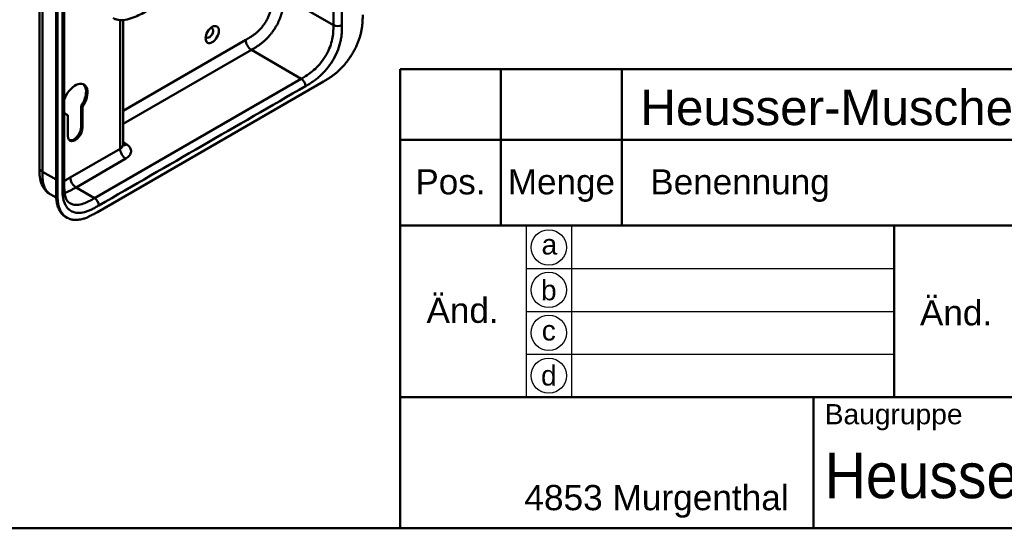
# Model space of a CAD drawing. Header units: millimetres. Extents: x 20 to 833, y 20 to 574.
# Tile 7 of 19: x 365 to 560, y 20 to 121. Entities that reach past the tile are written whole.
import ezdxf
from ezdxf.enums import TextEntityAlignment as Align

# ---------------------------------------------------------------- set-up
doc = ezdxf.new("R2010")
doc.units = ezdxf.units.MM
doc.header["$LTSCALE"] = 2
for name, color, linetype, lineweight in [('Sichtbare Kanten(DIN)', 7, 'Continuous', 50), ('Sichtbare tangentiale Kanten(DIN)', 7, 'Continuous', 50), ('Skizziergeometrie(DIN)', 7, 'Continuous', 50), ('Skizzierlinie(DIN)', 7, 'Continuous', 25), ('Symbole(DIN)', 7, 'Continuous', 25)]:
    doc.layers.add(name, color=color, linetype=linetype, lineweight=lineweight)
doc.styles.add('Aktuell-DIN', font='arial.ttf')
doc.styles.add('Textstil10', font='arial.ttf')
doc.styles.add('Textstil41', font='arial.ttf', dxfattribs={"width": 0.8})
doc.styles.add('Textstil83', font='arial.ttf', dxfattribs={"width": 0.8})

# ---------------------------------------------------------------- blocks, each defined once
blk = doc.blocks.new('Ränder Standardrahmen')
at = {"layer": 'Skizziergeometrie(DIN)', "flags": 128}
blk.add_lwpolyline([(10, 10), (10, 287), (410, 287), (410, 10), (10, 10)], dxfattribs=at)
blk = doc.blocks.new('Schriftfelder Heusser')
at = {"layer": 'Skizziergeometrie(DIN)'}
for p, q in [((101, 229.917), (101, 236.917)), ((101, 236.917), (291, 236.917)), ((111, 229.917), (111, 236.917)), ((123, 229.917), (123, 236.917)), ((101, 191.417), (101, 229.917)), ((101, 229.917), (291, 229.917)), ((111, 229.917), (111, 221.417)), ((123, 229.917), (123, 221.417)), ((101, 221.417), (291, 221.417)), ((150, 221.417), (150, 204.417)), ((101, 204.417), (291, 204.417)), ((142, 204.417), (142, 191.417)), ((291, 191.417), (101, 191.417))]:
    blk.add_line(p, q, dxfattribs=at)
at = {"layer": 'Skizzierlinie(DIN)'}
for p, q in [((113.5, 221.417), (113.5, 204.417)), ((118, 221.417), (118, 204.417)), ((113.5, 217.167), (150, 217.167)), ((113.5, 212.917), (150, 212.917)), ((113.5, 208.667), (150, 208.667))]:
    blk.add_line(p, q, dxfattribs=at)
for centre in [(115.75, 219.25), (115.75, 215.042), (115.75, 210.792), (115.75, 206.542)]:
    blk.add_circle(centre, 1.75, dxfattribs=at)
at = {"layer": 'Symbole(DIN)', "color": 179, "true_color": 0x262659, "style": 'Aktuell-DIN'}
for s, insert, char_height, attachment_point in [('Pos.', (106, 227), 2.4892, 2), ('Menge', (117, 227), 2.4892, 2), ('Benennung', (125.812, 225.376), 2.4892, 4), ('\\fArial|b0|i0;a', (115.807, 219.533), 2, 5), ('\\fArial|b0|i0;b', (115.75, 215), 2, 5), ('\\fArial|b0|i0;c', (115.75, 211.009), 2, 5), ('\\fArial|b0|i0;d', (115.755, 206.548), 2, 5), ('\\fArial|b0|i0;\\H2.0000;Baugruppe', (143.103, 203.726), 2, 1), ('\\fArial|b0|i0;\\H2.5000;4853 Murgenthal', (113.326, 192.456), 2.5, 7)]:
    blk.add_mtext(s, dxfattribs=dict(at, insert=insert, char_height=char_height, attachment_point=attachment_point))
at = {"layer": 'Symbole(DIN)', "color": 179, "true_color": 0x262659, "char_height": 2.4892, "width": 12.3494, "attachment_point": 5, "style": 'Aktuell-DIN'}
for insert in [(107.206, 213.004), (156.124, 212.759)]:
    blk.add_mtext('Änd.', dxfattribs=dict(at, insert=insert))
at = {"layer": 'Symbole(DIN)', "color": 7, "insert": (143.103, 196.617), "char_height": 4.5, "width": 90.17997, "attachment_point": 4, "style": 'Aktuell-DIN'}
blk.add_mtext('\\fArial|b0|i0;\\W0.90;\\H4.5000;Heusser-Muschel Serie 9  EN179', dxfattribs=at)
at = {"layer": 'Symbole(DIN)', "color": 179, "true_color": 0x262659, "style": 'Textstil10'}
blk.add_attdef('ERSTELLUNGSDATUM_001', (217.042, 218.291), '', height=2, dxfattribs=at)
at = {"layer": 'Symbole(DIN)', "color": 179, "true_color": 0x262659}
for tag, height, style, p in [('AUTOR', 2.489, 'Aktuell-DIN', (240.035, 219.263)), ('KONTROLLDATUM', 2, 'Textstil10', (217.417, 215.038)), ('KONTROLLIERT_VON', 2, 'Textstil10', (239.981, 215.054))]:
    blk.add_attdef(tag, text='', height=height, dxfattribs=dict(at, style=style)).set_placement(p, align=Align.MIDDLE_LEFT)
at = {"layer": 'Symbole(DIN)', "color": 7, "style": 'Textstil83', "width": 0.8}
blk.add_attdef('Anfänglicher_Ansichtsmaßstab_001', (281.568, 213.345), '', height=2.3, dxfattribs=at)
at = {"layer": 'Symbole(DIN)', "color": 179, "true_color": 0x262659, "style": 'Textstil10'}
blk.add_attdef('PROJEKT', text='', height=2, dxfattribs=at).set_placement((217.773, 209.719), align=Align.BOTTOM_LEFT)
at = {"layer": 'Symbole(DIN)', "color": 7, "style": 'Textstil41', "width": 0.8}
blk.add_attdef('STATUS', text='', height=5, dxfattribs=at).set_placement((284.526, 195.865), align=Align.MIDDLE_CENTER)

msp = doc.modelspace()

# ---------------------------------------------------------------- linework, layer by layer
at = {"layer": 'Sichtbare Kanten(DIN)'}
for p, q in [((371.796, 87), (371.796, 149.521)), ((372.07, 149.362), (372.07, 86.841)), ((373.412, 150.097), (373.412, 88.229)), ((385.08, 120.731), (385.08, 96.045)), ((380.001, 82.672), (424.826, 108.552)), ((377.048, 103.527), (376.765, 103.691)), ((376.765, 99.584), (376.765, 103.691)), ((377.048, 103.527), (377.048, 99.421)), ((374.163, 101.862), (373.88, 102.025)), ((374.163, 97.755), (374.163, 101.862)), ((368.514, 91.495), (368.514, 91.495)), ((373.412, 88.229), (373.412, 88.229)), ((371.83, 85.532), (370.649, 86.214)), ((373.979, 81.554), (373.704, 81.713))]:
    msp.add_line(p, q, dxfattribs=at)
msp.add_ellipse((402.759, 117.857), major_axis=(0.93, 1.611), ratio=0.5773503, dxfattribs=at)
for centre, major_axis, start_param, end_param in [((402.193, 118.184), (-0.53, -0.918), 5.8272799, 9.8806834), ((375.606, 104.956), (1.72, 2.979), 4.5617594, 8.1930804), ((375.323, 105.12), (1.72, 2.979), 4.5617594, 6.2008707), ((375.606, 104.956), (-1.72, -2.979), 5.9440865, 6.4337352), ((375.323, 105.12), (-1.72, -2.979), 0.0823146, 0.1505499), ((375.323, 98.751), (-1.02, -1.767), 0.1390965, 2.3561945), ((375.606, 98.588), (-1.02, -1.767), 5.4977871, 8.6393798)]:
    msp.add_ellipse(centre, major_axis=major_axis, ratio=0.5773503, start_param=start_param, end_param=end_param, dxfattribs=at)
for points, knots in [([(368.514, 91.495), (368.514, 102.382), (368.514, 113.269), (368.514, 133.891), (368.514, 143.627), (368.514, 153.363)], [0, 0, 0, 0, 10, 10, 18.9431402, 18.9431402, 18.9431402, 18.9431402]), ([(430.023, 148.164), (430.023, 148.164), (430.023, 148.163), (430.023, 148.162), (430.023, 148.162), (430.023, 148.161), (430.023, 148.16), (430.024, 148.159), (430.024, 148.158), (430.024, 148.156), (430.024, 148.155), (430.025, 148.153), (430.025, 148.152), (430.026, 148.148), (430.026, 148.146), (430.027, 148.139), (430.028, 148.135), (430.03, 148.121), (430.032, 148.112), (430.037, 148.077), (430.041, 148.053), (430.054, 147.958), (430.06, 147.891), (430.073, 147.624), (430.058, 147.431), (429.943, 146.872), (429.773, 146.513), (429.256, 145.803), (428.884, 145.451), (427.917, 144.712), (427.282, 144.339), (425.089, 143.06), (423.528, 142.152), (417.286, 138.518), (412.605, 135.792), (404.412, 131.021), (400.901, 128.976), (394.757, 125.398), (392.192, 123.827), (388.63, 121.874), (387.72, 121.43), (386.188, 120.928), (385.622, 120.774), (384.74, 120.704), (384.426, 120.711), (383.963, 120.79), (383.804, 120.83), (383.572, 120.911), (383.495, 120.942), (383.38, 120.995), (383.341, 121.014), (383.283, 121.044), (383.263, 121.055), (383.234, 121.071), (383.223, 121.077), (383.208, 121.086), (383.202, 121.089), (383.194, 121.094), (383.191, 121.095), (383.187, 121.098), (383.185, 121.099), (383.183, 121.1), (383.181, 121.101), (383.18, 121.102)], [0, 0, 0, 0, 0.0008117, 0.0008117, 0.0011592, 0.0011592, 0.0017086, 0.0017086, 0.0022596, 0.0022596, 0.0029701, 0.0029701, 0.004051, 0.004051, 0.005946, 0.005946, 0.0097837, 0.0097837, 0.0188993, 0.0188993, 0.0449419, 0.0449419, 0.1230407, 0.1230407, 0.3578757, 0.3578757, 0.8193929, 0.8193929, 1.3414276, 1.3414276, 2.0162872, 2.0162872, 3.6785437, 3.6785437, 8.6653128, 8.6653128, 12.4053896, 12.4053896, 15.210451, 15.210451, 16.0853725, 16.0853725, 16.5548501, 16.5548501, 16.8094733, 16.8094733, 16.9447978, 16.9447978, 17.0140762, 17.0140762, 17.0490936, 17.0490936, 17.0668166, 17.0668166, 17.075861, 17.075861, 17.0805366, 17.0805366, 17.0829861, 17.0829861, 17.0842741, 17.0842741, 17.0856208, 17.0856208, 17.0856208, 17.0856208]), ([(424.826, 108.552), (424.942, 108.619), (425.229, 108.786), (425.604, 109.013), (426.036, 109.289), (426.384, 109.525), (426.819, 109.843), (427.168, 110.116), (427.601, 110.482), (427.945, 110.795), (428.369, 111.212), (428.702, 111.565), (429.109, 112.03), (429.425, 112.419), (429.806, 112.924), (430.098, 113.343), (430.446, 113.88), (430.708, 114.321), (431.015, 114.88), (431.242, 115.333), (431.502, 115.903), (431.69, 116.36), (431.899, 116.929), (432.045, 117.381), (432.201, 117.939), (432.305, 118.379), (432.41, 118.919), (432.475, 119.341), (432.534, 119.857), (432.565, 120.259), (432.588, 120.749), (432.598, 121.229), (432.599, 121.602), (432.598, 121.787)], [0.01304212, 0.01304212, 0.01304212, 0.01304212, 0.04166717, 0.08333381, 0.10416714, 0.14583378, 0.1666671, 0.20833375, 0.22916707, 0.27083371, 0.29166704, 0.33333368, 0.354167, 0.39583365, 0.41666697, 0.45833362, 0.47916694, 0.52083358, 0.54166691, 0.58333355, 0.60416687, 0.64583352, 0.66666684, 0.70833349, 0.72916681, 0.77083345, 0.79166678, 0.83333342, 0.85416674, 0.89583339, 0.91666671, 0.95833335, 0.99999585, 0.99999585, 0.99999585, 0.99999585]), ([(385.08, 96.045), (385.08, 95.972), (385.106, 95.908), (385.109, 95.903), (385.109, 95.902), (385.109, 95.902)], [0, 0, 0, 0, 0.2297393, 0.2297393, 0.2417181, 0.2417181, 0.2417181, 0.2417181]), ([(370.649, 86.214), (370.225, 86.459), (369.848, 86.79), (369.252, 87.556), (369.026, 87.994), (368.687, 88.977), (368.594, 89.537), (368.515, 90.566), (368.514, 91.04), (368.514, 91.495)], [0, 0, 0, 0, 0.4377698, 0.4377698, 0.8693361, 0.8693361, 1.36639, 1.36639, 1.7851402, 1.7851402, 1.7851402, 1.7851402]), ([(373.412, 88.229), (373.412, 87.367), (373.437, 86.527), (373.673, 85.581), (373.775, 85.318), (374.075, 84.783), (374.287, 84.574), (374.528, 84.435)], [0, 0, 0, 0, 0.7931048, 0.7931048, 1.1735129, 1.1735129, 1.7507385, 1.7507385, 1.7507385, 1.7507385]), ([(373.704, 81.713), (373.643, 81.748), (373.461, 81.861), (373.234, 82.039), (372.97, 82.294), (372.776, 82.524), (372.558, 82.842), (372.404, 83.12), (372.236, 83.495), (372.123, 83.816), (372.008, 84.24), (371.936, 84.596), (371.876, 85.012), (371.848, 85.296), (371.826, 85.583), (371.816, 85.777), (371.806, 86.021), (371.801, 86.216), (371.797, 86.462), (371.796, 86.707), (371.796, 86.902), (371.796, 87)], [-0.4787048, -0.4787048, -0.4787048, -0.4787048, -0.45833747, -0.41667129, -0.3958382, -0.35417201, -0.33333892, -0.29167274, -0.27083965, -0.22917346, -0.20834037, -0.16667419, -0.14584109, -0.11459146, -0.10417491, -0.08334182, -0.07292527, -0.05209218, -0.04167563, -0.02084254, -0.00000945, -0.00000945, -0.00000945, -0.00000945]), ([(372.07, 86.841), (372.07, 86.744), (372.07, 86.548), (372.072, 86.303), (372.075, 86.058), (372.08, 85.862), (372.09, 85.619), (372.101, 85.425), (372.122, 85.137), (372.151, 84.854), (372.21, 84.438), (372.282, 84.082), (372.398, 83.658), (372.511, 83.337), (372.678, 82.962), (372.833, 82.683), (373.051, 82.366), (373.244, 82.136), (373.508, 81.881), (373.737, 81.702), (374.043, 81.511), (374.302, 81.386), (374.644, 81.261), (374.93, 81.189), (375.302, 81.131), (375.61, 81.112), (376.006, 81.121), (376.331, 81.155), (376.746, 81.228), (377.084, 81.311), (377.468, 81.431), (377.725, 81.524), (377.984, 81.627), (378.157, 81.701), (378.373, 81.798), (378.545, 81.88), (378.761, 81.987), (378.934, 82.076), (379.192, 82.214), (379.534, 82.403), (379.832, 82.575), (380.001, 82.672)], [0.00000945, 0.00000945, 0.00000945, 0.00000945, 0.02084254, 0.04167563, 0.05209218, 0.07292527, 0.08334182, 0.10417491, 0.11459146, 0.14584109, 0.16667419, 0.20834037, 0.22917346, 0.27083965, 0.29167274, 0.33333892, 0.35417201, 0.3958382, 0.41667129, 0.45833747, 0.47917057, 0.52083675, 0.54166984, 0.58333603, 0.60416912, 0.6458353, 0.66666839, 0.70833458, 0.72916767, 0.77083385, 0.79166695, 0.82291658, 0.83333313, 0.85416622, 0.86458277, 0.88541586, 0.89583241, 0.9166655, 0.92708204, 0.95833168, 0.99999787, 0.99999787, 0.99999787, 0.99999787])]:
    msp.add_open_spline(points, degree=3, knots=knots, dxfattribs=at)
at = {"layer": 'Sichtbare tangentiale Kanten(DIN)'}
for p, q in [((426.8, 144.058), (426.8, 119.746)), ((416.901, 125.462), (426.8, 119.746)), ((384.494, 95.228), (384.494, 120.721)), ((385.08, 102.751), (409.4, 116.793)), ((385.08, 100.138), (410.526, 114.83)), ((410.526, 114.83), (410.532, 114.833)), ((410.526, 114.83), (420.425, 109.114)), ((420.425, 109.114), (379.435, 85.448)), ((377.048, 99.421), (376.765, 99.584)), ((385.838, 96.074), (385.08, 96.595)), ((374.626, 89.531), (384.494, 95.228)), ((375.758, 87.571), (385.626, 93.268)), ((369.1, 90.679), (371.796, 89.123)), ((372.07, 86.841), (371.796, 87)), ((379.435, 85.448), (375.758, 87.571))]:
    msp.add_line(p, q, dxfattribs=at)
for points, degree in [([(369.1, 152.547), (369.1, 121.613), (369.1, 90.679)], 2), ([(373.06, 149.607), (373.06, 128.985), (373.06, 108.362), (373.06, 87.739)], 3), ([(428.497, 119.746), (428.497, 128.216), (428.497, 136.686), (428.497, 145.156)], 3), ([(410.532, 114.833), (412.635, 116.047), (414.662, 117.222), (416.901, 120.957), (416.901, 123.168), (416.901, 125.462)], 5), ([(428.497, 119.746), (428.029, 119.476), (427.269, 119.476), (426.8, 119.746)], 3), ([(409.4, 116.793), (409.4, 116.071), (409.907, 115.194), (410.532, 114.833)], 3), ([(380.283, 83.979), (393.947, 91.867), (407.61, 99.756), (421.274, 107.645)], 3), ([(420.425, 109.114), (420.894, 108.844), (421.274, 108.186), (421.274, 107.645)], 3), ([(384.494, 95.228), (384.883, 95.452), (385.08, 95.748), (385.08, 96.045)], 3), ([(385.838, 96.074), (385.554, 95.937), (385.293, 95.913), (385.085, 95.985)], 3), ([(385.626, 93.268), (385.001, 93.629), (384.494, 94.506), (384.494, 95.228)], 3), ([(369.1, 90.679), (368.71, 90.904), (368.514, 91.2), (368.514, 91.495)], 3), ([(373.412, 88.229), (373.412, 88.052), (373.294, 87.875), (373.06, 87.739)], 3), ([(374.626, 89.531), (374.626, 88.809), (375.133, 87.932), (375.758, 87.571)], 3), ([(379.435, 85.448), (379.904, 85.178), (380.283, 84.52), (380.283, 83.979)], 3)]:
    msp.add_open_spline(points, degree=degree, dxfattribs=at)
for points, knots in [([(409.4, 116.793), (409.467, 116.831), (409.533, 116.869), (409.599, 116.907), (409.62, 116.92), (409.642, 116.932), (409.663, 116.945), (409.684, 116.957), (409.706, 116.969), (409.727, 116.982), (409.77, 117.007), (409.812, 117.032), (409.855, 117.057), (409.876, 117.07), (409.897, 117.082), (409.919, 117.095), (409.962, 117.121), (410.005, 117.146), (410.048, 117.172), (410.069, 117.185), (410.091, 117.198), (410.112, 117.211), (410.218, 117.276), (410.326, 117.344), (410.435, 117.413), (410.437, 117.415), (410.439, 117.416), (410.441, 117.417), (410.615, 117.53), (410.782, 117.643), (410.949, 117.765), (410.952, 117.767), (410.954, 117.769), (410.957, 117.771), (411.126, 117.894), (411.294, 118.024), (411.46, 118.163), (411.462, 118.164), (411.463, 118.166), (411.465, 118.167), (411.634, 118.309), (411.802, 118.46), (411.966, 118.62), (411.967, 118.621), (411.968, 118.622), (411.969, 118.623), (412.135, 118.784), (412.299, 118.957), (412.456, 119.137), (412.614, 119.318), (412.768, 119.508), (412.915, 119.705), (413.061, 119.903), (413.202, 120.108), (413.334, 120.319), (413.466, 120.531), (413.592, 120.751), (413.706, 120.973), (413.82, 121.193), (413.926, 121.42), (414.019, 121.646), (414.112, 121.871), (414.195, 122.1), (414.265, 122.324), (414.334, 122.547), (414.393, 122.771), (414.441, 122.991), (414.442, 122.992), (414.442, 122.994), (414.442, 122.996), (414.489, 123.211), (414.525, 123.424), (414.553, 123.633), (414.553, 123.636), (414.554, 123.64), (414.554, 123.643), (414.581, 123.851), (414.6, 124.053), (414.613, 124.262), (414.613, 124.265), (414.613, 124.267), (414.613, 124.27), (414.62, 124.373), (414.624, 124.471), (414.628, 124.571), (414.631, 124.675), (414.633, 124.777), (414.635, 124.878), (414.638, 125.074), (414.638, 125.268), (414.638, 125.462)], [0, 0, 0, 0, 0.0702177, 0.0702177, 0.0702177, 0.0928319, 0.0928319, 0.0928319, 0.1154462, 0.1154462, 0.1154462, 0.1606746, 0.1606746, 0.1606746, 0.1832888, 0.1832888, 0.1832888, 0.228941, 0.228941, 0.228941, 0.251767, 0.251767, 0.251767, 0.363762, 0.363762, 0.363762, 0.3658973, 0.3658973, 0.3658973, 0.5457808, 0.5457808, 0.5457808, 0.5485663, 0.5485663, 0.5485663, 0.730533, 0.730533, 0.730533, 0.7321671, 0.7321671, 0.7321671, 0.9170852, 0.9170852, 0.9170852, 0.9181595, 0.9181595, 0.9181595, 1.1053408, 1.1053408, 1.1053408, 1.2925833, 1.2925833, 1.2925833, 1.479843, 1.479843, 1.479843, 1.6683162, 1.6683162, 1.6683162, 1.8560489, 1.8560489, 1.8560489, 2.0426703, 2.0426703, 2.0426703, 2.2275204, 2.2275204, 2.2275204, 2.2288442, 2.2288442, 2.2288442, 2.4104084, 2.4104084, 2.4104084, 2.4131251, 2.4131251, 2.4131251, 2.5932379, 2.5932379, 2.5932379, 2.5954285, 2.5954285, 2.5954285, 2.684558, 2.684558, 2.684558, 2.7762862, 2.7762862, 2.7762862, 2.9540743, 2.9540743, 2.9540743, 2.9540743]), ([(426.8, 119.746), (426.8, 118.954), (426.786, 118.143), (426.638, 117.293), (426.471, 116.332), (426.137, 115.313), (425.635, 114.325), (425.072, 113.218), (424.312, 112.175), (423.472, 111.334), (422.781, 110.642), (422.041, 110.091), (421.288, 109.625), (421.002, 109.447), (420.713, 109.28), (420.425, 109.114)], [-3.5878945, -3.5878945, -3.5878945, -3.5878945, -2.8454091, -2.8454091, -2.8454091, -2.0068747, -2.0068747, -2.0068747, -1.0669607, -1.0669607, -1.0669607, -0.2943581, -0.2943581, -0.2943581, 0, 0, 0, 0]), ([(421.274, 107.645), (421.335, 107.68), (421.396, 107.715), (421.457, 107.75), (421.514, 107.783), (421.571, 107.816), (421.628, 107.85), (421.656, 107.866), (421.685, 107.883), (421.713, 107.9), (421.797, 107.949), (421.88, 107.999), (421.97, 108.053), (421.972, 108.054), (421.974, 108.056), (421.977, 108.057), (422.227, 108.208), (422.453, 108.351), (422.681, 108.505), (422.685, 108.508), (422.69, 108.511), (422.694, 108.513), (422.926, 108.67), (423.16, 108.839), (423.393, 109.018), (423.395, 109.02), (423.398, 109.022), (423.4, 109.024), (423.634, 109.205), (423.866, 109.397), (424.095, 109.603), (424.097, 109.604), (424.099, 109.606), (424.101, 109.607), (424.562, 110.022), (425.014, 110.49), (425.431, 110.991), (425.851, 111.497), (426.25, 112.054), (426.603, 112.632), (426.957, 113.21), (427.275, 113.828), (427.533, 114.44), (427.791, 115.049), (428.002, 115.68), (428.152, 116.292), (428.153, 116.294), (428.153, 116.295), (428.153, 116.296), (428.228, 116.6), (428.289, 116.903), (428.337, 117.199), (428.338, 117.202), (428.338, 117.204), (428.338, 117.207), (428.386, 117.502), (428.421, 117.794), (428.445, 118.076), (428.445, 118.081), (428.446, 118.086), (428.446, 118.09), (428.469, 118.368), (428.483, 118.639), (428.49, 118.926), (428.49, 118.931), (428.49, 118.935), (428.49, 118.94), (428.497, 119.219), (428.497, 119.483), (428.497, 119.746)], [79.0507351, 79.0507351, 79.0507351, 79.0507351, 79.115326, 79.115326, 79.115326, 79.175852, 79.175852, 79.175852, 79.206115, 79.206115, 79.206115, 79.2947699, 79.2947699, 79.2947699, 79.2969041, 79.2969041, 79.2969041, 79.5442558, 79.5442558, 79.5442558, 79.5487575, 79.5487575, 79.5487575, 79.8000755, 79.8000755, 79.8000755, 79.8025259, 79.8025259, 79.8025259, 80.0549623, 80.0549623, 80.0549623, 80.056924, 80.056924, 80.056924, 80.5656653, 80.5656653, 80.5656653, 81.0782231, 81.0782231, 81.0782231, 81.5913866, 81.5913866, 81.5913866, 82.1026454, 82.1026454, 82.1026454, 82.1037871, 82.1037871, 82.1037871, 82.3575184, 82.3575184, 82.3575184, 82.3596398, 82.3596398, 82.3596398, 82.6121592, 82.6121592, 82.6121592, 82.6164541, 82.6164541, 82.6164541, 82.8648963, 82.8648963, 82.8648963, 82.8687085, 82.8687085, 82.8687085, 83.1106796, 83.1106796, 83.1106796, 83.1106796]), ([(385.626, 93.268), (385.941, 93.45), (386.198, 93.667), (386.376, 93.9), (386.553, 94.134), (386.657, 94.392), (386.677, 94.647), (386.696, 94.903), (386.631, 95.165), (386.489, 95.406), (386.347, 95.648), (386.124, 95.877), (385.838, 96.074)], [0, 0, 0, 0, 0.25, 0.25, 0.25, 0.5, 0.5, 0.5, 0.75, 0.75, 0.75, 1, 1, 1, 1]), ([(369.1, 90.679), (369.1, 90.474), (369.1, 90.262), (369.104, 90.053), (369.108, 89.819), (369.116, 89.587), (369.131, 89.363), (369.148, 89.119), (369.174, 88.883), (369.211, 88.656), (369.249, 88.419), (369.3, 88.192), (369.366, 87.972), (369.433, 87.752), (369.515, 87.542), (369.612, 87.348), (369.71, 87.154), (369.824, 86.975), (369.952, 86.815), (370.081, 86.656), (370.224, 86.515), (370.381, 86.394), (370.466, 86.328), (370.556, 86.268), (370.649, 86.214)], [0, 0, 0, 0, 0.2003325, 0.2003325, 0.2003325, 0.4234176, 0.4234176, 0.4234176, 0.6661657, 0.6661657, 0.6661657, 0.9187023, 0.9187023, 0.9187023, 1.172126, 1.172126, 1.172126, 1.4268172, 1.4268172, 1.4268172, 1.6807052, 1.6807052, 1.6807052, 1.818494, 1.818494, 1.818494, 1.818494]), ([(373.412, 88.867), (373.47, 88.895), (373.529, 88.924), (373.589, 88.955), (373.591, 88.956), (373.593, 88.957), (373.595, 88.958), (373.681, 89.002), (373.765, 89.046), (373.85, 89.092), (373.937, 89.139), (374.025, 89.188), (374.112, 89.236), (374.284, 89.333), (374.455, 89.432), (374.626, 89.531)], [2.52952318, 2.52952318, 2.52952318, 2.52952318, 2.59127074, 2.59127074, 2.59127074, 2.5934316, 2.5934316, 2.5934316, 2.68268716, 2.68268716, 2.68268716, 2.77446448, 2.77446448, 2.77446448, 2.95603247, 2.95603247, 2.95603247, 2.95603247]), ([(373.06, 87.739), (373.06, 87.7), (373.06, 87.661), (373.06, 87.59), (373.06, 87.557), (373.06, 87.492), (373.06, 87.459), (373.061, 87.264), (373.063, 87.102), (373.067, 86.941)], [60.49845366, 60.49845366, 60.49845366, 60.49845366, 60.53427733, 60.53427733, 60.56427219, 60.56427219, 60.59426706, 60.59426706, 60.74424136, 60.74424136, 60.74424136, 60.74424136]), ([(373.067, 86.941), (373.074, 86.649), (373.088, 86.394), (373.111, 86.143), (373.112, 86.139), (373.112, 86.134), (373.112, 86.13), (373.136, 85.875), (373.171, 85.624), (373.219, 85.383), (373.219, 85.381), (373.22, 85.379), (373.22, 85.377), (373.268, 85.136), (373.329, 84.904), (373.404, 84.687), (373.404, 84.686), (373.405, 84.685), (373.405, 84.684), (373.556, 84.246), (373.767, 83.858), (374.024, 83.546), (374.183, 83.354), (374.364, 83.185), (374.563, 83.044)], [60.7442414, 60.7442414, 60.7442414, 60.7442414, 60.9926868, 60.9926868, 60.9926868, 60.9969826, 60.9969826, 60.9969826, 61.2495144, 61.2495144, 61.2495144, 61.2516357, 61.2516357, 61.2516357, 61.5053772, 61.5053772, 61.5053772, 61.5065193, 61.5065193, 61.5065193, 62.0178341, 62.0178341, 62.0178341, 62.3330097, 62.3330097, 62.3330097, 62.3330097]), ([(373.492, 86.464), (373.681, 86.526), (373.873, 86.599), (374.263, 86.767), (374.461, 86.861), (374.848, 87.059), (375.038, 87.161), (375.404, 87.367), (375.582, 87.469), (375.758, 87.571)], [2.80464123, 2.80464123, 2.80464123, 2.80464123, 3.00866328, 3.00866328, 3.21326081, 3.21326081, 3.40499691, 3.40499691, 3.58482796, 3.58482796, 3.58482796, 3.58482796]), ([(379.435, 85.448), (378.691, 85.019), (377.943, 84.603), (377.23, 84.361), (376.361, 84.066), (375.534, 84.02), (374.861, 84.277), (374.745, 84.321), (374.634, 84.374), (374.529, 84.436)], [-3.5878944, -3.5878944, -3.5878944, -3.5878944, -2.8265881, -2.8265881, -2.8265881, -1.8995162, -1.8995162, -1.8995162, -1.7403006, -1.7403006, -1.7403006, -1.7403006]), ([(374.563, 83.044), (374.687, 82.955), (374.818, 82.878), (374.954, 82.812), (375.306, 82.642), (375.706, 82.546), (376.127, 82.525), (376.543, 82.505), (376.995, 82.558), (377.457, 82.678), (377.459, 82.678), (377.46, 82.679), (377.462, 82.679), (377.691, 82.738), (377.924, 82.814), (378.157, 82.903), (378.16, 82.904), (378.162, 82.905), (378.164, 82.906), (378.397, 82.994), (378.631, 83.097), (378.864, 83.208), (378.868, 83.21), (378.872, 83.212), (378.876, 83.214), (379.104, 83.324), (379.33, 83.442), (379.575, 83.576), (379.579, 83.579), (379.583, 83.581), (379.587, 83.583), (379.827, 83.715), (380.055, 83.847), (380.283, 83.979)], [62.3330097, 62.3330097, 62.3330097, 62.3330097, 62.5305174, 62.5305174, 62.5305174, 63.0434936, 63.0434936, 63.0434936, 63.5522372, 63.5522372, 63.5522372, 63.5542072, 63.5542072, 63.5542072, 63.806635, 63.806635, 63.806635, 63.8090669, 63.8090669, 63.8090669, 64.0604029, 64.0604029, 64.0604029, 64.0649103, 64.0649103, 64.0649103, 64.312256, 64.312256, 64.312256, 64.3163273, 64.3163273, 64.3163273, 64.5584117, 64.5584117, 64.5584117, 64.5584117])]:
    msp.add_open_spline(points, degree=3, knots=knots, dxfattribs=at)

# ---------------------------------------------------------------- block references
at = {"xscale": 2, "yscale": 2, "zscale": 2}
for name, p in [('Ränder Standardrahmen', (0, 0)), ('Schriftfelder Heusser', (238, -362.833))]:
    msp.add_blockref(name, p, dxfattribs=at)

# ---------------------------------------------------------------- texts
at = {"layer": 'Symbole(DIN)', "color": 7, "insert": (487.659, 106.906), "char_height": 7, "width": 145.65549, "attachment_point": 1, "style": 'Aktuell-DIN'}
msp.add_mtext('{\\fArial|b0|i0;\\H7.0000;Heusser-Muschel S9.42.D4.388R}', dxfattribs=at)

doc.saveas('drawing.dxf')
